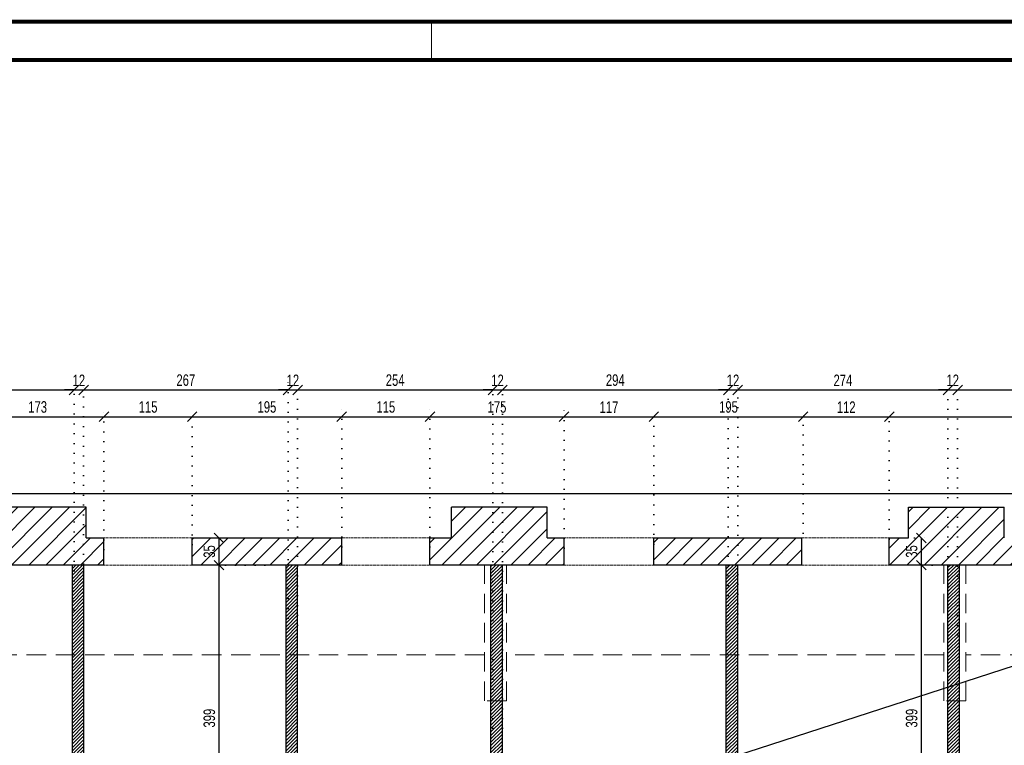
# Model space of a CAD drawing. Header units: millimetres. Extents: x 11149 to 111407, y -107619 to -23630.
# Tile 19 of 245: x 14815 to 16099, y -38576 to -37630. Entities that reach past the tile are written whole.
import ezdxf

# ---------------------------------------------------------------- set-up
doc = ezdxf.new("R2010")
doc.units = ezdxf.units.MM
doc.header["$LTSCALE"] = 2
for name, pattern in [('DOT', [6.35, 0, -6.35]), ('HIDDEN', [9.525, 6.35, -3.175]), ('HIDDENX2', [19.05, 12.7, -6.35])]:
    doc.linetypes.add(name, pattern=pattern)
doc.layers.get('0').update_dxf_attribs({"plot": 0})
doc.layers.get('Defpoints').update_dxf_attribs({"color": 1})
for name, color, linetype, lineweight in [('0_OPIS', 7, 'Continuous', 13), ('3DPLAN_A_WYSOKOŚCI ZMIANA', 144, 'HIDDENX2', 5), ('A_ściany mur', 2, 'Continuous', 30), ('e-cad_wymiary', 4, 'Continuous', 9), ('WIDOK', 7, 'Continuous', 25)]:
    doc.layers.add(name, color=color, linetype=linetype, lineweight=lineweight)
for name, color, linetype in [('3DPLAN_A_KRESKOWANIE 1', 253, 'Continuous'), ('3DPLAN_A_OPIS', 8, 'Continuous'), ('3DPLAN_K_OBRYS WIDOK', 242, 'Continuous')]:
    doc.layers.add(name, color=color, linetype=linetype)
doc.styles.add('e-cad_1', font='arial.ttf', dxfattribs={"width": 0.7})
doc.dimstyles.new('e-cad_1_100_[cm]', dxfattribs={"dimscale": 10, "dimtxt": 1.5, "dimasz": 1.25, "dimexe": 1.25, "dimexo": 0.625, "dimgap": 0.5, "dimtad": 1, "dimdec": 0, "dimrnd": 1, "dimzin": 1, "dimtxsty": 'e-cad_1', "dimblk": 'OBLIQUE', "dimcen": 2.5, "dimclrd": 256, "dimclre": 252, "dimclrt": 7, "dimadec": 0, "dimazin": 0, "dimtfac": 1, "dimtix": 1, "dimtmove": 2, "dimatfit": 3, "dimldrblk": 'NONE', "dimfxl": 60, "dimfxlon": 1, "dimarcsym": 0})
pattern_1 = [(45, (-15708.4828, 6015.711), (-2.24506403, 2.24506403), [])]

# ---------------------------------------------------------------- blocks, each defined once
blk = doc.blocks.new('_OBLIQUE')
at = {"color": 0, "linetype": 'ByBlock', "lineweight": -2}
blk.add_line((-0.5, -0.5), (0.5, 0.5), dxfattribs=at)
blk = doc.blocks.new('*D541')
at = {"layer": 'Defpoints', "color": 0}
for p in [(14925, -38147.9), (14752, -38323.6), (14925, -38327.4)]:
    blk.add_point(p, dxfattribs=at)
at = {"layer": 'e-cad_wymiary', "color": 252, "linetype": 'DOT', "lineweight": -2}
for p, q in [((14752, -38317.4), (14752, -38135.4)), ((14925, -38321.1), (14925, -38135.4))]:
    blk.add_line(p, q, dxfattribs=at)
at = {"layer": 'e-cad_wymiary', "lineweight": -2}
blk.add_line((14752, -38147.9), (14925, -38147.9), dxfattribs=at)
at = {"layer": 'e-cad_wymiary', "lineweight": -2, "xscale": 12.5, "yscale": 12.5, "zscale": 12.5, "rotation": 180}
blk.add_blockref('_OBLIQUE', (14752, -38147.9), dxfattribs=at)
at = {"layer": 'e-cad_wymiary', "lineweight": -2, "xscale": 12.5, "yscale": 12.5, "zscale": 12.5}
blk.add_blockref('_OBLIQUE', (14925, -38147.9), dxfattribs=at)
at = {"layer": 'e-cad_wymiary', "color": 7, "insert": (14838.5, -38135.2), "char_height": 15, "attachment_point": 5, "style": 'e-cad_1'}
blk.add_mtext('173', dxfattribs=at)
blk = doc.blocks.new('_None')
blk = doc.blocks.new('*D542')
at = {"layer": 'Defpoints', "color": 0}
for p in [(15040, -38147.9), (15040, -38320.8), (14925, -38327.4)]:
    blk.add_point(p, dxfattribs=at)
at = {"layer": 'e-cad_wymiary', "color": 252, "linetype": 'DOT', "lineweight": -2}
for p, q in [((14925, -38321.1), (14925, -38135.4)), ((15040, -38314.5), (15040, -38135.4))]:
    blk.add_line(p, q, dxfattribs=at)
at = {"layer": 'e-cad_wymiary', "lineweight": -2}
blk.add_line((14925, -38147.9), (15040, -38147.9), dxfattribs=at)
at = {"layer": 'e-cad_wymiary', "lineweight": -2, "xscale": 12.5, "yscale": 12.5, "zscale": 12.5, "rotation": 180}
blk.add_blockref('_OBLIQUE', (14925, -38147.9), dxfattribs=at)
at = {"layer": 'e-cad_wymiary', "lineweight": -2, "xscale": 12.5, "yscale": 12.5, "zscale": 12.5}
blk.add_blockref('_OBLIQUE', (15040, -38147.9), dxfattribs=at)
at = {"layer": 'e-cad_wymiary', "color": 7, "insert": (14982.5, -38135.2), "char_height": 15, "attachment_point": 5, "style": 'e-cad_1'}
blk.add_mtext('115', dxfattribs=at)
blk = doc.blocks.new('*D543')
at = {"layer": 'Defpoints', "color": 0}
for p in [(15235, -38147.9), (15040, -38320.8), (15235, -38323.6)]:
    blk.add_point(p, dxfattribs=at)
at = {"layer": 'e-cad_wymiary', "color": 252, "linetype": 'DOT', "lineweight": -2}
for p, q in [((15040, -38314.5), (15040, -38135.4)), ((15235, -38317.4), (15235, -38135.4))]:
    blk.add_line(p, q, dxfattribs=at)
at = {"layer": 'e-cad_wymiary', "lineweight": -2}
blk.add_line((15040, -38147.9), (15235, -38147.9), dxfattribs=at)
at = {"layer": 'e-cad_wymiary', "lineweight": -2, "xscale": 12.5, "yscale": 12.5, "zscale": 12.5, "rotation": 180}
blk.add_blockref('_OBLIQUE', (15040, -38147.9), dxfattribs=at)
at = {"layer": 'e-cad_wymiary', "lineweight": -2, "xscale": 12.5, "yscale": 12.5, "zscale": 12.5}
blk.add_blockref('_OBLIQUE', (15235, -38147.9), dxfattribs=at)
at = {"layer": 'e-cad_wymiary', "color": 7, "insert": (15137.5, -38135.2), "char_height": 15, "attachment_point": 5, "style": 'e-cad_1'}
blk.add_mtext('195', dxfattribs=at)
blk = doc.blocks.new('*D544')
at = {"layer": 'Defpoints', "color": 0}
for p in [(15350, -38147.9), (15235, -38323.6), (15350, -38323.6)]:
    blk.add_point(p, dxfattribs=at)
at = {"layer": 'e-cad_wymiary', "color": 252, "linetype": 'DOT', "lineweight": -2}
for p, q in [((15235, -38317.4), (15235, -38135.4)), ((15350, -38317.4), (15350, -38135.4))]:
    blk.add_line(p, q, dxfattribs=at)
at = {"layer": 'e-cad_wymiary', "lineweight": -2}
blk.add_line((15235, -38147.9), (15350, -38147.9), dxfattribs=at)
at = {"layer": 'e-cad_wymiary', "lineweight": -2, "xscale": 12.5, "yscale": 12.5, "zscale": 12.5, "rotation": 180}
blk.add_blockref('_OBLIQUE', (15235, -38147.9), dxfattribs=at)
at = {"layer": 'e-cad_wymiary', "lineweight": -2, "xscale": 12.5, "yscale": 12.5, "zscale": 12.5}
blk.add_blockref('_OBLIQUE', (15350, -38147.9), dxfattribs=at)
at = {"layer": 'e-cad_wymiary', "color": 7, "insert": (15292.5, -38135.2), "char_height": 15, "attachment_point": 5, "style": 'e-cad_1'}
blk.add_mtext('115', dxfattribs=at)
blk = doc.blocks.new('*D545')
at = {"layer": 'Defpoints', "color": 0}
for p in [(15525, -38147.9), (15350, -38323.6), (15525, -38325.5)]:
    blk.add_point(p, dxfattribs=at)
at = {"layer": 'e-cad_wymiary', "color": 252, "linetype": 'DOT', "lineweight": -2}
for p, q in [((15350, -38317.4), (15350, -38135.4)), ((15525, -38319.2), (15525, -38135.4))]:
    blk.add_line(p, q, dxfattribs=at)
at = {"layer": 'e-cad_wymiary', "lineweight": -2}
blk.add_line((15350, -38147.9), (15525, -38147.9), dxfattribs=at)
at = {"layer": 'e-cad_wymiary', "lineweight": -2, "xscale": 12.5, "yscale": 12.5, "zscale": 12.5, "rotation": 180}
blk.add_blockref('_OBLIQUE', (15350, -38147.9), dxfattribs=at)
at = {"layer": 'e-cad_wymiary', "lineweight": -2, "xscale": 12.5, "yscale": 12.5, "zscale": 12.5}
blk.add_blockref('_OBLIQUE', (15525, -38147.9), dxfattribs=at)
at = {"layer": 'e-cad_wymiary', "color": 7, "insert": (15437.5, -38135.2), "char_height": 15, "attachment_point": 5, "style": 'e-cad_1'}
blk.add_mtext('175', dxfattribs=at)
blk = doc.blocks.new('*D546')
at = {"layer": 'Defpoints', "color": 0}
for p in [(15642, -38147.9), (15642, -38320.1), (15525, -38325.5)]:
    blk.add_point(p, dxfattribs=at)
at = {"layer": 'e-cad_wymiary', "color": 252, "linetype": 'DOT', "lineweight": -2}
for p, q in [((15525, -38319.2), (15525, -38135.4)), ((15642, -38313.9), (15642, -38135.4))]:
    blk.add_line(p, q, dxfattribs=at)
at = {"layer": 'e-cad_wymiary', "lineweight": -2}
blk.add_line((15525, -38147.9), (15642, -38147.9), dxfattribs=at)
at = {"layer": 'e-cad_wymiary', "lineweight": -2, "xscale": 12.5, "yscale": 12.5, "zscale": 12.5, "rotation": 180}
blk.add_blockref('_OBLIQUE', (15525, -38147.9), dxfattribs=at)
at = {"layer": 'e-cad_wymiary', "lineweight": -2, "xscale": 12.5, "yscale": 12.5, "zscale": 12.5}
blk.add_blockref('_OBLIQUE', (15642, -38147.9), dxfattribs=at)
at = {"layer": 'e-cad_wymiary', "color": 7, "insert": (15583.5, -38135.4), "char_height": 15, "attachment_point": 5, "style": 'e-cad_1'}
blk.add_mtext('117', dxfattribs=at)
blk = doc.blocks.new('*D547')
at = {"layer": 'Defpoints', "color": 0}
for p in [(15836.7, -38147.9), (15836.7, -38305.9), (15642, -38320.1)]:
    blk.add_point(p, dxfattribs=at)
at = {"layer": 'e-cad_wymiary', "color": 252, "linetype": 'DOT', "lineweight": -2}
for p, q in [((15642, -38313.9), (15642, -38135.4)), ((15836.7, -38299.6), (15836.7, -38135.4))]:
    blk.add_line(p, q, dxfattribs=at)
at = {"layer": 'e-cad_wymiary', "lineweight": -2}
blk.add_line((15642, -38147.9), (15836.7, -38147.9), dxfattribs=at)
at = {"layer": 'e-cad_wymiary', "lineweight": -2, "xscale": 12.5, "yscale": 12.5, "zscale": 12.5, "rotation": 180}
blk.add_blockref('_OBLIQUE', (15642, -38147.9), dxfattribs=at)
at = {"layer": 'e-cad_wymiary', "lineweight": -2, "xscale": 12.5, "yscale": 12.5, "zscale": 12.5}
blk.add_blockref('_OBLIQUE', (15836.7, -38147.9), dxfattribs=at)
at = {"layer": 'e-cad_wymiary', "color": 7, "insert": (15739.3, -38135.2), "char_height": 15, "attachment_point": 5, "style": 'e-cad_1'}
blk.add_mtext('195', dxfattribs=at)
blk = doc.blocks.new('*D548')
at = {"layer": 'Defpoints', "color": 0}
for p in [(15949, -38147.9), (15836.7, -38305.9), (15949, -38313.8)]:
    blk.add_point(p, dxfattribs=at)
at = {"layer": 'e-cad_wymiary', "color": 252, "linetype": 'DOT', "lineweight": -2}
for p, q in [((15836.7, -38299.6), (15836.7, -38135.4)), ((15949, -38307.5), (15949, -38135.4))]:
    blk.add_line(p, q, dxfattribs=at)
at = {"layer": 'e-cad_wymiary', "lineweight": -2}
blk.add_line((15836.7, -38147.9), (15949, -38147.9), dxfattribs=at)
at = {"layer": 'e-cad_wymiary', "lineweight": -2, "xscale": 12.5, "yscale": 12.5, "zscale": 12.5, "rotation": 180}
blk.add_blockref('_OBLIQUE', (15836.7, -38147.9), dxfattribs=at)
at = {"layer": 'e-cad_wymiary', "lineweight": -2, "xscale": 12.5, "yscale": 12.5, "zscale": 12.5}
blk.add_blockref('_OBLIQUE', (15949, -38147.9), dxfattribs=at)
at = {"layer": 'e-cad_wymiary', "color": 7, "insert": (15892.8, -38135.4), "char_height": 15, "attachment_point": 5, "style": 'e-cad_1'}
blk.add_mtext('112', dxfattribs=at)
blk = doc.blocks.new('*D549')
at = {"layer": 'Defpoints', "color": 0}
for p in [(16628.2, -38147.9), (15949, -38313.8), (16628.2, -38341.4)]:
    blk.add_point(p, dxfattribs=at)
at = {"layer": 'e-cad_wymiary', "color": 252, "linetype": 'DOT', "lineweight": -2}
for p, q in [((15949, -38307.5), (15949, -38135.4)), ((16628.2, -38335.1), (16628.2, -38135.4))]:
    blk.add_line(p, q, dxfattribs=at)
at = {"layer": 'e-cad_wymiary', "lineweight": -2}
blk.add_line((15949, -38147.9), (16628.2, -38147.9), dxfattribs=at)
at = {"layer": 'e-cad_wymiary', "lineweight": -2, "xscale": 12.5, "yscale": 12.5, "zscale": 12.5, "rotation": 180}
blk.add_blockref('_OBLIQUE', (15949, -38147.9), dxfattribs=at)
at = {"layer": 'e-cad_wymiary', "lineweight": -2, "xscale": 12.5, "yscale": 12.5, "zscale": 12.5}
blk.add_blockref('_OBLIQUE', (16628.2, -38147.9), dxfattribs=at)
at = {"layer": 'e-cad_wymiary', "color": 7, "insert": (16288.6, -38135.2), "char_height": 15, "attachment_point": 5, "style": 'e-cad_1'}
blk.add_mtext('679', dxfattribs=at)
blk = doc.blocks.new('*D568')
at = {"layer": 'Defpoints', "color": 0}
for p in [(14886, -38112.9), (14886, -38406.4), (14596.5, -38417)]:
    blk.add_point(p, dxfattribs=at)
at = {"layer": 'e-cad_wymiary', "color": 252, "linetype": 'DOT', "lineweight": -2}
for p, q in [((14596.5, -38410.7), (14596.5, -38100.4)), ((14886, -38400.2), (14886, -38100.4))]:
    blk.add_line(p, q, dxfattribs=at)
at = {"layer": 'e-cad_wymiary', "lineweight": -2}
blk.add_line((14596.5, -38112.9), (14886, -38112.9), dxfattribs=at)
at = {"layer": 'e-cad_wymiary', "lineweight": -2, "xscale": 12.5, "yscale": 12.5, "zscale": 12.5, "rotation": 180}
blk.add_blockref('_OBLIQUE', (14596.5, -38112.9), dxfattribs=at)
at = {"layer": 'e-cad_wymiary', "lineweight": -2, "xscale": 12.5, "yscale": 12.5, "zscale": 12.5}
blk.add_blockref('_OBLIQUE', (14886, -38112.9), dxfattribs=at)
at = {"layer": 'e-cad_wymiary', "color": 7, "insert": (14741.2, -38100.2), "char_height": 15, "attachment_point": 5, "style": 'e-cad_1'}
blk.add_mtext('289', dxfattribs=at)
blk = doc.blocks.new('*D569')
at = {"layer": 'Defpoints', "color": 0}
for p in [(14898.5, -38112.9), (14886, -38406.4), (14898.5, -38409.9)]:
    blk.add_point(p, dxfattribs=at)
at = {"layer": 'e-cad_wymiary', "color": 252, "linetype": 'DOT', "lineweight": -2}
for p, q in [((14886, -38400.2), (14886, -38100.4)), ((14898.5, -38403.7), (14898.5, -38100.4))]:
    blk.add_line(p, q, dxfattribs=at)
at = {"layer": 'e-cad_wymiary', "lineweight": -2}
for p, q in [((14886, -38112.9), (14873.5, -38112.9)), ((14886, -38112.9), (14898.5, -38112.9)), ((14898.5, -38112.9), (14911, -38112.9))]:
    blk.add_line(p, q, dxfattribs=at)
at = {"layer": 'e-cad_wymiary', "lineweight": -2, "xscale": 12.5, "yscale": 12.5, "zscale": 12.5}
blk.add_blockref('_OBLIQUE', (14886, -38112.9), dxfattribs=at)
at = {"layer": 'e-cad_wymiary', "lineweight": -2, "xscale": 12.5, "yscale": 12.5, "zscale": 12.5, "rotation": 180}
blk.add_blockref('_OBLIQUE', (14898.5, -38112.9), dxfattribs=at)
at = {"layer": 'e-cad_wymiary', "color": 7, "insert": (14892.2, -38100.4), "char_height": 15, "attachment_point": 5, "style": 'e-cad_1'}
blk.add_mtext('12', dxfattribs=at)
blk = doc.blocks.new('*D570')
at = {"layer": 'Defpoints', "color": 0}
for p in [(15165, -38112.9), (14898.5, -38409.9), (15165, -38429.8)]:
    blk.add_point(p, dxfattribs=at)
at = {"layer": 'e-cad_wymiary', "color": 252, "linetype": 'DOT', "lineweight": -2}
for p, q in [((14898.5, -38403.7), (14898.5, -38100.4)), ((15165, -38423.5), (15165, -38100.4))]:
    blk.add_line(p, q, dxfattribs=at)
at = {"layer": 'e-cad_wymiary', "lineweight": -2}
blk.add_line((14898.5, -38112.9), (15165, -38112.9), dxfattribs=at)
at = {"layer": 'e-cad_wymiary', "lineweight": -2, "xscale": 12.5, "yscale": 12.5, "zscale": 12.5, "rotation": 180}
blk.add_blockref('_OBLIQUE', (14898.5, -38112.9), dxfattribs=at)
at = {"layer": 'e-cad_wymiary', "lineweight": -2, "xscale": 12.5, "yscale": 12.5, "zscale": 12.5}
blk.add_blockref('_OBLIQUE', (15165, -38112.9), dxfattribs=at)
at = {"layer": 'e-cad_wymiary', "color": 7, "insert": (15031.7, -38100.2), "char_height": 15, "attachment_point": 5, "style": 'e-cad_1'}
blk.add_mtext('267', dxfattribs=at)
blk = doc.blocks.new('*D571')
at = {"layer": 'Defpoints', "color": 0}
for p in [(15177.5, -38112.9), (15177.5, -38425.7), (15165, -38429.8)]:
    blk.add_point(p, dxfattribs=at)
at = {"layer": 'e-cad_wymiary', "color": 252, "linetype": 'DOT', "lineweight": -2}
for p, q in [((15165, -38423.5), (15165, -38100.4)), ((15177.5, -38419.5), (15177.5, -38100.4))]:
    blk.add_line(p, q, dxfattribs=at)
at = {"layer": 'e-cad_wymiary', "lineweight": -2}
for p, q in [((15165, -38112.9), (15152.5, -38112.9)), ((15165, -38112.9), (15177.5, -38112.9)), ((15177.5, -38112.9), (15190, -38112.9))]:
    blk.add_line(p, q, dxfattribs=at)
at = {"layer": 'e-cad_wymiary', "lineweight": -2, "xscale": 12.5, "yscale": 12.5, "zscale": 12.5}
blk.add_blockref('_OBLIQUE', (15165, -38112.9), dxfattribs=at)
at = {"layer": 'e-cad_wymiary', "lineweight": -2, "xscale": 12.5, "yscale": 12.5, "zscale": 12.5, "rotation": 180}
blk.add_blockref('_OBLIQUE', (15177.5, -38112.9), dxfattribs=at)
at = {"layer": 'e-cad_wymiary', "color": 7, "insert": (15171.3, -38100.4), "char_height": 15, "attachment_point": 5, "style": 'e-cad_1'}
blk.add_mtext('12', dxfattribs=at)
blk = doc.blocks.new('*D572')
at = {"layer": 'Defpoints', "color": 0}
for p in [(15432, -38112.9), (15177.5, -38425.7), (15432, -38560.4)]:
    blk.add_point(p, dxfattribs=at)
at = {"layer": 'e-cad_wymiary', "color": 252, "linetype": 'DOT', "lineweight": -2}
for p, q in [((15177.5, -38419.5), (15177.5, -38100.4)), ((15432, -38554.2), (15432, -38100.4))]:
    blk.add_line(p, q, dxfattribs=at)
at = {"layer": 'e-cad_wymiary', "lineweight": -2}
blk.add_line((15177.5, -38112.9), (15432, -38112.9), dxfattribs=at)
at = {"layer": 'e-cad_wymiary', "lineweight": -2, "xscale": 12.5, "yscale": 12.5, "zscale": 12.5, "rotation": 180}
blk.add_blockref('_OBLIQUE', (15177.5, -38112.9), dxfattribs=at)
at = {"layer": 'e-cad_wymiary', "lineweight": -2, "xscale": 12.5, "yscale": 12.5, "zscale": 12.5}
blk.add_blockref('_OBLIQUE', (15432, -38112.9), dxfattribs=at)
at = {"layer": 'e-cad_wymiary', "color": 7, "insert": (15304.7, -38100.2), "char_height": 15, "attachment_point": 5, "style": 'e-cad_1'}
blk.add_mtext('254', dxfattribs=at)
blk = doc.blocks.new('*D573')
at = {"layer": 'Defpoints', "color": 0}
for p in [(15444.5, -38112.9), (15432, -38560.4), (15444.5, -38560.4)]:
    blk.add_point(p, dxfattribs=at)
at = {"layer": 'e-cad_wymiary', "color": 252, "linetype": 'DOT', "lineweight": -2}
for p, q in [((15432, -38554.2), (15432, -38100.4)), ((15444.5, -38554.2), (15444.5, -38100.4))]:
    blk.add_line(p, q, dxfattribs=at)
at = {"layer": 'e-cad_wymiary', "lineweight": -2}
for p, q in [((15432, -38112.9), (15419.5, -38112.9)), ((15432, -38112.9), (15444.5, -38112.9)), ((15444.5, -38112.9), (15457, -38112.9))]:
    blk.add_line(p, q, dxfattribs=at)
at = {"layer": 'e-cad_wymiary', "lineweight": -2, "xscale": 12.5, "yscale": 12.5, "zscale": 12.5}
blk.add_blockref('_OBLIQUE', (15432, -38112.9), dxfattribs=at)
at = {"layer": 'e-cad_wymiary', "lineweight": -2, "xscale": 12.5, "yscale": 12.5, "zscale": 12.5, "rotation": 180}
blk.add_blockref('_OBLIQUE', (15444.5, -38112.9), dxfattribs=at)
at = {"layer": 'e-cad_wymiary', "color": 7, "insert": (15438.2, -38100.4), "char_height": 15, "attachment_point": 5, "style": 'e-cad_1'}
blk.add_mtext('12', dxfattribs=at)
blk = doc.blocks.new('*D574')
at = {"layer": 'Defpoints', "color": 0}
for p in [(15738.9, -38112.9), (15738.9, -38425.5), (15444.5, -38560.4)]:
    blk.add_point(p, dxfattribs=at)
at = {"layer": 'e-cad_wymiary', "color": 252, "linetype": 'DOT', "lineweight": -2}
for p, q in [((15444.5, -38554.2), (15444.5, -38100.4)), ((15738.9, -38419.3), (15738.9, -38100.4))]:
    blk.add_line(p, q, dxfattribs=at)
at = {"layer": 'e-cad_wymiary', "lineweight": -2}
blk.add_line((15444.5, -38112.9), (15738.9, -38112.9), dxfattribs=at)
at = {"layer": 'e-cad_wymiary', "lineweight": -2, "xscale": 12.5, "yscale": 12.5, "zscale": 12.5, "rotation": 180}
blk.add_blockref('_OBLIQUE', (15444.5, -38112.9), dxfattribs=at)
at = {"layer": 'e-cad_wymiary', "lineweight": -2, "xscale": 12.5, "yscale": 12.5, "zscale": 12.5}
blk.add_blockref('_OBLIQUE', (15738.9, -38112.9), dxfattribs=at)
at = {"layer": 'e-cad_wymiary', "color": 7, "insert": (15591.7, -38100.2), "char_height": 15, "attachment_point": 5, "style": 'e-cad_1'}
blk.add_mtext('294', dxfattribs=at)
blk = doc.blocks.new('*D575')
at = {"layer": 'Defpoints', "color": 0}
for p in [(15751.4, -38112.9), (15738.9, -38425.5), (15751.4, -38423.9)]:
    blk.add_point(p, dxfattribs=at)
at = {"layer": 'e-cad_wymiary', "color": 252, "linetype": 'DOT', "lineweight": -2}
for p, q in [((15738.9, -38419.3), (15738.9, -38100.4)), ((15751.4, -38417.6), (15751.4, -38100.4))]:
    blk.add_line(p, q, dxfattribs=at)
at = {"layer": 'e-cad_wymiary', "lineweight": -2}
for p, q in [((15738.9, -38112.9), (15726.4, -38112.9)), ((15738.9, -38112.9), (15751.4, -38112.9)), ((15751.4, -38112.9), (15763.9, -38112.9))]:
    blk.add_line(p, q, dxfattribs=at)
at = {"layer": 'e-cad_wymiary', "lineweight": -2, "xscale": 12.5, "yscale": 12.5, "zscale": 12.5}
blk.add_blockref('_OBLIQUE', (15738.9, -38112.9), dxfattribs=at)
at = {"layer": 'e-cad_wymiary', "lineweight": -2, "xscale": 12.5, "yscale": 12.5, "zscale": 12.5, "rotation": 180}
blk.add_blockref('_OBLIQUE', (15751.4, -38112.9), dxfattribs=at)
at = {"layer": 'e-cad_wymiary', "color": 7, "insert": (15745.2, -38100.4), "char_height": 15, "attachment_point": 5, "style": 'e-cad_1'}
blk.add_mtext('12', dxfattribs=at)
blk = doc.blocks.new('*D576')
at = {"layer": 'Defpoints', "color": 0}
for p in [(16025.5, -38112.9), (15751.4, -38423.9), (16025.5, -38438.6)]:
    blk.add_point(p, dxfattribs=at)
at = {"layer": 'e-cad_wymiary', "color": 252, "linetype": 'DOT', "lineweight": -2}
for p, q in [((15751.4, -38417.6), (15751.4, -38100.4)), ((16025.5, -38432.4), (16025.5, -38100.4))]:
    blk.add_line(p, q, dxfattribs=at)
at = {"layer": 'e-cad_wymiary', "lineweight": -2}
blk.add_line((15751.4, -38112.9), (16025.5, -38112.9), dxfattribs=at)
at = {"layer": 'e-cad_wymiary', "lineweight": -2, "xscale": 12.5, "yscale": 12.5, "zscale": 12.5, "rotation": 180}
blk.add_blockref('_OBLIQUE', (15751.4, -38112.9), dxfattribs=at)
at = {"layer": 'e-cad_wymiary', "lineweight": -2, "xscale": 12.5, "yscale": 12.5, "zscale": 12.5}
blk.add_blockref('_OBLIQUE', (16025.5, -38112.9), dxfattribs=at)
at = {"layer": 'e-cad_wymiary', "color": 7, "insert": (15888.5, -38100.4), "char_height": 15, "attachment_point": 5, "style": 'e-cad_1'}
blk.add_mtext('274', dxfattribs=at)
blk = doc.blocks.new('*D577')
at = {"layer": 'Defpoints', "color": 0}
for p in [(16038, -38112.9), (16025.5, -38438.6), (16038, -38438.6)]:
    blk.add_point(p, dxfattribs=at)
at = {"layer": 'e-cad_wymiary', "color": 252, "linetype": 'DOT', "lineweight": -2}
for p, q in [((16025.5, -38432.4), (16025.5, -38100.4)), ((16038, -38432.4), (16038, -38100.4))]:
    blk.add_line(p, q, dxfattribs=at)
at = {"layer": 'e-cad_wymiary', "lineweight": -2}
for p, q in [((16025.5, -38112.9), (16013, -38112.9)), ((16025.5, -38112.9), (16038, -38112.9)), ((16038, -38112.9), (16050.5, -38112.9))]:
    blk.add_line(p, q, dxfattribs=at)
at = {"layer": 'e-cad_wymiary', "lineweight": -2, "xscale": 12.5, "yscale": 12.5, "zscale": 12.5}
blk.add_blockref('_OBLIQUE', (16025.5, -38112.9), dxfattribs=at)
at = {"layer": 'e-cad_wymiary', "lineweight": -2, "xscale": 12.5, "yscale": 12.5, "zscale": 12.5, "rotation": 180}
blk.add_blockref('_OBLIQUE', (16038, -38112.9), dxfattribs=at)
at = {"layer": 'e-cad_wymiary', "color": 7, "insert": (16031.7, -38100.4), "char_height": 15, "attachment_point": 5, "style": 'e-cad_1'}
blk.add_mtext('12', dxfattribs=at)
blk = doc.blocks.new('*D578')
at = {"layer": 'Defpoints', "color": 0}
for p in [(16551, -38112.9), (16038, -38438.6), (16551, -38536.6)]:
    blk.add_point(p, dxfattribs=at)
at = {"layer": 'e-cad_wymiary', "color": 252, "linetype": 'DOT', "lineweight": -2}
for p, q in [((16038, -38432.4), (16038, -38100.4)), ((16551, -38530.4), (16551, -38100.4))]:
    blk.add_line(p, q, dxfattribs=at)
at = {"layer": 'e-cad_wymiary', "lineweight": -2}
blk.add_line((16038, -38112.9), (16551, -38112.9), dxfattribs=at)
at = {"layer": 'e-cad_wymiary', "lineweight": -2, "xscale": 12.5, "yscale": 12.5, "zscale": 12.5, "rotation": 180}
blk.add_blockref('_OBLIQUE', (16038, -38112.9), dxfattribs=at)
at = {"layer": 'e-cad_wymiary', "lineweight": -2, "xscale": 12.5, "yscale": 12.5, "zscale": 12.5}
blk.add_blockref('_OBLIQUE', (16551, -38112.9), dxfattribs=at)
at = {"layer": 'e-cad_wymiary', "color": 7, "insert": (16294.5, -38100.2), "char_height": 15, "attachment_point": 5, "style": 'e-cad_1'}
blk.add_mtext('513', dxfattribs=at)
blk = doc.blocks.new('*D669')
at = {"layer": 'Defpoints', "color": 0, "ltscale": 0.5}
for p in [(15990.8, -38341.4), (16011.2, -38341.4), (16010.9, -38740.6)]:
    blk.add_point(p, dxfattribs=at)
at = {"layer": 'e-cad_wymiary', "color": 252, "linetype": 'DOT', "lineweight": -2}
for p, q in [((16005, -38341.4), (15978.3, -38341.4)), ((16004.6, -38740.6), (15978.3, -38740.6))]:
    blk.add_line(p, q, dxfattribs=at)
at = {"layer": 'e-cad_wymiary', "lineweight": -2}
blk.add_line((15990.8, -38740.6), (15990.8, -38341.4), dxfattribs=at)
at = {"layer": 'e-cad_wymiary', "lineweight": -2, "ltscale": 0.5, "xscale": 12.5, "yscale": 12.5, "zscale": 12.5}
for p, rotation in [((15990.8, -38341.4), 90), ((15990.8, -38740.6), 270)]:
    blk.add_blockref('_OBLIQUE', p, dxfattribs=dict(at, rotation=rotation))
at = {"layer": 'e-cad_wymiary', "color": 7, "ltscale": 0.5, "insert": (15978.2, -38541), "char_height": 15, "attachment_point": 5, "rotation": 90, "style": 'e-cad_1'}
blk.add_mtext('399', dxfattribs=at)
blk = doc.blocks.new('*D670')
at = {"layer": 'Defpoints', "color": 0}
for p in [(15962.8, -38305.9), (15990.8, -38305.9), (16011.2, -38341.4)]:
    blk.add_point(p, dxfattribs=at)
at = {"layer": 'e-cad_wymiary', "color": 252, "linetype": 'DOT', "lineweight": -2}
for p, q in [((15969.1, -38305.9), (16003.3, -38305.9)), ((16005, -38341.4), (15978.3, -38341.4))]:
    blk.add_line(p, q, dxfattribs=at)
at = {"layer": 'e-cad_wymiary', "lineweight": -2}
blk.add_line((15990.8, -38341.4), (15990.8, -38305.9), dxfattribs=at)
at = {"layer": 'e-cad_wymiary', "lineweight": -2, "xscale": 12.5, "yscale": 12.5, "zscale": 12.5}
for p, rotation in [((15990.8, -38305.9), 90), ((15990.8, -38341.4), 270)]:
    blk.add_blockref('_OBLIQUE', p, dxfattribs=dict(at, rotation=rotation))
at = {"layer": 'e-cad_wymiary', "color": 7, "insert": (15978.2, -38323.6), "char_height": 15, "attachment_point": 5, "rotation": 90, "style": 'e-cad_1'}
blk.add_mtext('35', dxfattribs=at)
blk = doc.blocks.new('*D799')
at = {"layer": 'Defpoints', "color": 0, "ltscale": 0.5}
for p in [(15075.1, -38341.4), (15141.1, -38341.4), (15127.9, -38740.6)]:
    blk.add_point(p, dxfattribs=at)
at = {"layer": 'e-cad_wymiary', "color": 252, "linetype": 'DOT', "lineweight": -2}
for p, q in [((15134.8, -38341.4), (15062.6, -38341.4)), ((15121.6, -38740.6), (15062.6, -38740.6))]:
    blk.add_line(p, q, dxfattribs=at)
at = {"layer": 'e-cad_wymiary', "lineweight": -2}
blk.add_line((15075.1, -38740.6), (15075.1, -38341.4), dxfattribs=at)
at = {"layer": 'e-cad_wymiary', "lineweight": -2, "ltscale": 0.5, "xscale": 12.5, "yscale": 12.5, "zscale": 12.5}
for p, rotation in [((15075.1, -38341.4), 90), ((15075.1, -38740.6), 270)]:
    blk.add_blockref('_OBLIQUE', p, dxfattribs=dict(at, rotation=rotation))
at = {"layer": 'e-cad_wymiary', "color": 7, "ltscale": 0.5, "insert": (15062.4, -38541), "char_height": 15, "attachment_point": 5, "rotation": 90, "style": 'e-cad_1'}
blk.add_mtext('399', dxfattribs=at)
blk = doc.blocks.new('*D800')
at = {"layer": 'Defpoints', "color": 0}
for p in [(15075.1, -38305.9), (15141.1, -38305.9), (15141.1, -38341.4)]:
    blk.add_point(p, dxfattribs=at)
at = {"layer": 'e-cad_wymiary', "color": 252, "linetype": 'DOT', "lineweight": -2}
for p, q in [((15134.8, -38305.9), (15062.6, -38305.9)), ((15134.8, -38341.4), (15062.6, -38341.4))]:
    blk.add_line(p, q, dxfattribs=at)
at = {"layer": 'e-cad_wymiary', "lineweight": -2}
blk.add_line((15075.1, -38341.4), (15075.1, -38305.9), dxfattribs=at)
at = {"layer": 'e-cad_wymiary', "lineweight": -2, "xscale": 12.5, "yscale": 12.5, "zscale": 12.5}
for p, rotation in [((15075.1, -38305.9), 90), ((15075.1, -38341.4), 270)]:
    blk.add_blockref('_OBLIQUE', p, dxfattribs=dict(at, rotation=rotation))
at = {"layer": 'e-cad_wymiary', "color": 7, "insert": (15062.4, -38323.6), "char_height": 15, "attachment_point": 5, "rotation": 90, "style": 'e-cad_1'}
blk.add_mtext('35', dxfattribs=at)

msp = doc.modelspace()

# ---------------------------------------------------------------- hatches: boundary and pattern name
at = {"layer": '3DPLAN_A_KRESKOWANIE 1'}
h = msp.add_hatch(dxfattribs=at)
h.set_pattern_fill('ANSI31', color=256, scale=5, style=0)
h.set_pattern_definition([(45, (14206.918, -38714.36), (-11.22532, 11.22532), [])])
h.paths.add_polyline_path([(14219.97, -38701.39), (14194.97, -38701.39), (14194.97, -38726.39), (14219.97, -38726.39)])
h.paths.add_polyline_path([(12418.47, -38265.89), (12293.47, -38265.89), (12293.47, -38305.89), (11781.49, -38305.89), (11781.49, -38349.39), (11809.49, -38349.39), (11809.49, -38458.39), (11829.97, -38458.39), (11829.97, -38349.39), (12348.97, -38349.39), (12348.97, -38549.39), (12396.97, -38549.39), (12396.97, -38613.39), (12410.97, -38613.39), (12410.97, -38352.39), (12439.97, -38352.39), (12439.97, -38305.89), (12418.47, -38305.89)])
h.paths.add_polyline_path([(12747.96, -38305.89), (12559.97, -38305.89), (12559.97, -38352.39), (12559.97, -38395.39), (12572.96, -38395.39), (12572.96, -38355.39), (12747.96, -38355.39)])
h.paths.add_polyline_path([(12410.97, -38716.39), (12396.97, -38716.39), (12396.97, -38911.39), (12326.97, -38911.39), (12326.97, -38928.39), (11829.97, -38928.39), (11829.97, -38858.39), (11809.49, -38858.39), (11809.49, -38928.39), (11781.49, -38928.39), (11781.49, -38994.39), (11798.97, -38994.39), (11798.97, -38950.39), (12368.97, -38950.39), (12368.97, -39017.39), (12375.97, -39017.39), (12375.97, -39010.39), (12410.97, -39010.39)])
h.paths.add_polyline_path([(11829.97, -38633.39), (11809.49, -38633.39), (11809.49, -38683.39), (11829.97, -38683.39)])
h.paths.add_polyline_path([(13772.97, -38305.89), (13726.97, -38305.89), (13726.97, -38265.89), (13601.97, -38265.89), (13601.97, -38305.89), (13559.97, -38305.89), (13559.97, -38347.39), (13627.97, -38347.39), (13627.97, -38636.39), (13204.97, -38636.39), (13204.97, -38653.39), (13245.97, -38653.39), (13245.97, -38705.39), (13618.97, -38705.39), (13618.97, -38755.65), (13648.97, -38755.65), (13648.97, -38485.39), (13689.97, -38485.39), (13689.97, -38341.39), (13772.97, -38341.39)])
h.paths.add_polyline_path([(14060.97, -38305.89), (13887.97, -38305.89), (13887.97, -38341.39), (14060.97, -38341.39)])
h.paths.add_polyline_path([(13091.97, -39365.39), (13037.97, -39365.39), (13037.97, -39354.39), (12981.97, -39354.39), (12916.97, -39354.39), (12916.97, -39519.39), (12981.97, -39519.39), (12981.97, -39808.39), (12901.97, -39808.39), (12901.97, -39874.89), (12945.97, -39874.89), (12945.97, -39914.89), (13070.97, -39914.89), (13070.97, -39874.89), (13114.97, -39874.89), (13114.97, -39805.39), (13037.97, -39805.39), (13037.97, -39520.39), (13091.97, -39520.39)])
h.paths.add_polyline_path([(13426.97, -39805.39), (13229.97, -39805.39), (13229.97, -39874.89), (13426.97, -39874.89)])
h.paths.add_polyline_path([(12956.97, -39264.39), (12956.97, -39197.39), (12950.97, -39197.39), (12950.97, -39173.39), (13026.62, -39173.39), (13026.62, -39264.39)])
h.paths.add_polyline_path([(12726.97, -39808.39), (12590.97, -39808.39), (12590.97, -39874.89), (12726.97, -39874.89)])
h.paths.add_polyline_path([(12415.97, -39808.39), (11864.97, -39808.39), (11864.97, -39692.39), (11809.49, -39692.39), (11809.49, -39808.39), (11781.49, -39808.39), (11781.49, -39874.89), (12231.97, -39874.89), (12231.97, -39914.89), (12356.97, -39914.89), (12356.97, -39874.89), (12415.97, -39874.89)])
h.paths.add_polyline_path([(11864.97, -39470.39), (11809.49, -39470.39), (11809.49, -39517.39), (11864.97, -39517.39)])
h.paths.add_polyline_path([(14626.97, -39805.39), (14431.97, -39805.39), (14431.97, -39874.89), (14626.97, -39874.89)])
h.paths.add_polyline_path([(14316.97, -39805.39), (14140.97, -39805.39), (14140.97, -39874.89), (14161.97, -39874.89), (14161.97, -39914.89), (14286.97, -39914.89), (14286.97, -39874.89), (14316.97, -39874.89)])
h.paths.add_polyline_path([(14025.97, -39805.39), (13831.97, -39805.39), (13831.97, -39874.89), (14025.97, -39874.89)])
h.paths.add_polyline_path([(13716.97, -39805.39), (13541.97, -39805.39), (13541.97, -39874.89), (13570.97, -39874.89), (13570.97, -39914.89), (13695.97, -39914.89), (13695.97, -39874.89), (13716.97, -39874.89)])
h.paths.add_polyline_path([(13602.97, -38997.89), (13602.97, -38912.39), (13618.97, -38912.39), (13618.97, -38902.89), (13618.97, -38875.39), (13648.97, -38875.39), (13648.97, -38902.89), (13654.97, -38902.89), (13654.97, -38959.89), (13769.97, -38959.89), (13769.97, -38987.39), (13908.97, -38987.39), (13908.97, -38997.89), (13769.97, -38997.89), (13608.97, -38997.89)])
h.paths.add_polyline_path([(13602.97, -39133.89), (13766.97, -39133.89), (13766.97, -39220.39), (13675.97, -39220.39), (13675.97, -39513.39), (13641.97, -39513.39), (13641.97, -39243.39), (13614.97, -39243.39), (13614.97, -39205.39), (13602.97, -39205.39)])
h.paths.add_polyline_path([(14806.97, -39086.39), (14806.97, -39266.39), (14740.97, -39266.39), (14740.97, -39343.39), (14762.97, -39343.39), (14762.97, -39575.39), (14775.97, -39575.39), (14775.97, -39329.39), (14934.97, -39329.39), (14934.97, -39260.39), (14870.97, -39260.39), (14870.97, -39136.39), (14816.97, -39136.39), (14816.97, -39003.39), (14870.97, -39003.39), (14870.97, -38895.39), (14807.97, -38895.39), (14807.97, -39063.39)])
h.paths.add_polyline_path([(14254.97, -39243.39), (14204.97, -39243.39), (14204.97, -39220.39), (13896.97, -39220.39), (13896.97, -39195.89), (14129.97, -39195.89), (14129.97, -39132.89), (14242.97, -39132.89), (14242.97, -38997.89), (14137.97, -38997.89), (14137.97, -38972.39), (14205.97, -38972.39), (14205.97, -38906.39), (14253.97, -38906.39), (14253.97, -39063.39), (14254.97, -39086.39)])
h.paths.add_polyline_path([(14636.97, -38305.89), (14463.97, -38305.89), (14463.97, -38341.39), (14636.97, -38341.39)])
h.paths.add_polyline_path([(14924.97, -38305.89), (14901.97, -38305.89), (14901.97, -38265.89), (14776.97, -38265.89), (14776.97, -38305.89), (14751.97, -38305.89), (14751.97, -38341.39), (14924.97, -38341.39)])
h.paths.add_polyline_path([(15234.97, -38305.89), (15039.97, -38305.89), (15039.97, -38341.39), (15234.97, -38341.39)])
h.paths.add_polyline_path([(15524.97, -38305.89), (15502.97, -38305.89), (15502.97, -38265.89), (15377.97, -38265.89), (15377.97, -38305.89), (15349.97, -38305.89), (15349.97, -38341.39), (15524.97, -38341.39)])
h.paths.add_polyline_path([(15834.97, -38305.89), (15641.97, -38305.89), (15641.97, -38341.39), (15834.97, -38341.39)])
h.paths.add_polyline_path([(16625.97, -38305.89), (16098.97, -38305.89), (16098.97, -38265.89), (15973.97, -38265.89), (15973.97, -38305.89), (15948.97, -38305.89), (15948.97, -38341.39), (16550.97, -38341.39), (16550.97, -38448.39), (16594.97, -38448.39), (16594.97, -38341.39), (16625.97, -38341.39)])
h.paths.add_polyline_path([(16594.97, -38625.39), (16550.97, -38625.39), (16550.97, -38680.39), (16594.97, -38680.39)])
h.paths.add_polyline_path([(16594.97, -38857.39), (16550.97, -38857.39), (16550.97, -38985.39), (16594.97, -38985.39)])
h.paths.add_polyline_path([(16594.97, -39161.39), (16550.97, -39161.39), (16550.97, -39291.39), (16594.97, -39291.39)])
h.paths.add_polyline_path([(16594.97, -39467.39), (16550.97, -39467.39), (16550.97, -39522.39), (16594.97, -39522.39)])
h.paths.add_polyline_path([(16625.97, -39801.39), (16594.97, -39801.39), (16594.97, -39699.39), (16550.97, -39699.39), (16550.97, -39801.39), (15944.97, -39801.39), (15944.97, -39874.89), (15973.97, -39874.89), (15973.97, -39914.89), (16098.97, -39914.89), (16098.97, -39874.89), (16625.97, -39874.89)])
h.paths.add_polyline_path([(15830.97, -39801.39), (15637.97, -39801.39), (15637.97, -39874.89), (15830.97, -39874.89)])
h.paths.add_polyline_path([(15520.97, -39801.39), (15345.97, -39801.39), (15345.97, -39874.89), (15369.97, -39874.89), (15369.97, -39914.89), (15494.97, -39914.89), (15494.97, -39874.89), (15520.97, -39874.89)])
h.paths.add_polyline_path([(15230.97, -39801.39), (15035.97, -39801.39), (15035.97, -39874.89), (15230.97, -39874.89)])
h.paths.add_polyline_path([(14920.97, -39801.39), (14775.97, -39801.39), (14775.97, -39768.39), (14762.97, -39768.39), (14762.97, -39805.39), (14741.97, -39805.39), (14741.97, -39874.89), (14768.97, -39874.89), (14768.97, -39914.89), (14893.97, -39914.89), (14893.97, -39874.89), (14920.97, -39874.89)])
h.paths.add_polyline_path([(15468.97, -39135.39), (15406.97, -39135.39), (15406.97, -39244.39), (15468.97, -39244.39)])
h.paths.add_polyline_path([(15468.97, -38894.39), (15406.97, -38894.39), (15406.97, -39005.39), (15468.97, -39005.39)])
h.paths.add_polyline_path([(16056.97, -39178.39), (16006.97, -39178.39), (16006.97, -39233.39), (16056.97, -39233.39)])
h.paths.add_polyline_path([(16056.97, -38909.39), (16006.97, -38909.39), (16006.97, -38963.39), (16056.97, -38963.39)])
h.paths.add_polyline_path([(14348.97, -38305.89), (14324.97, -38305.89), (14324.97, -38265.89), (14199.97, -38265.89), (14199.97, -38305.89), (14175.97, -38305.89), (14175.97, -38341.39), (14348.97, -38341.39)])
h.paths.add_polyline_path([(13212, -38246.89), (13198.97, -38246.89), (13198.97, -38347.39), (13444.97, -38347.39), (13444.97, -38305.89), (13212, -38305.89)])
h.paths.add_polyline_path([(12676.73, -39020.39), (12559.97, -39020.39), (12559.97, -38895.39), (12575.97, -38895.39), (12575.97, -39009.39), (12676.73, -39009.39)])
h.paths.add_polyline_path([(12572.96, -38616.89), (12572.96, -38655.39), (12559.97, -38655.39), (12559.97, -38616.89)])
at = {"layer": '3DPLAN_A_OPIS', "lineweight": 0, "transparency": 33554687}
h = msp.add_hatch(dxfattribs=at)
h.set_pattern_fill('ANSI31', color=1)
h.set_pattern_definition(pattern_1)
h.paths.add_polyline_path([(14883.47, -38458.39), (14883.47, -38740.65), (14744.51, -38740.65), (14744.51, -38755.65), (14858.97, -38755.65), (14858.97, -38770.39), (14870.97, -38770.39), (14870.97, -38755.65), (14968.47, -38755.65), (14968.47, -38740.65), (14898.47, -38740.65), (14898.47, -38458.39)])
h.paths.add_polyline_path([(14883.47, -38458.39), (14898.47, -38458.39), (14898.47, -38341.39), (14883.47, -38341.39)])
h = msp.add_hatch(dxfattribs=at)
h.set_pattern_fill('ANSI31', color=1)
h.set_pattern_definition(pattern_1)
h.paths.add_polyline_path([(15162.51, -38458.39), (15162.51, -38740.65), (15071.47, -38740.65), (15071.47, -38755.65), (15256.46, -38755.65), (15256.46, -38740.65), (15177.51, -38740.65), (15177.51, -38458.39)])
h.paths.add_polyline_path([(15162.51, -38458.39), (15177.51, -38458.39), (15177.51, -38341.39), (15162.51, -38341.39)])
h = msp.add_hatch(dxfattribs=at)
h.set_pattern_fill('ANSI31', color=1)
h.set_pattern_definition(pattern_1)
h.paths.add_polyline_path([(15359.46, -38755.65), (15514.47, -38755.65), (15514.47, -38740.65), (15444.47, -38740.65), (15444.47, -38518.39), (15429.47, -38518.39), (15429.47, -38740.65), (15359.46, -38740.65)])
h.paths.add_polyline_path([(15429.47, -38341.39), (15429.47, -38518.39), (15444.47, -38518.39), (15444.47, -38341.39)])
h = msp.add_hatch(dxfattribs=at)
h.set_pattern_fill('ANSI31', color=1)
h.set_pattern_definition(pattern_1)
h.paths.add_polyline_path([(15736.44, -38458.39), (15736.44, -38740.65), (15617.47, -38740.65), (15617.47, -38755.65), (15796.46, -38755.65), (15796.46, -38740.65), (15751.44, -38740.65), (15751.44, -38458.39)])
h.paths.add_polyline_path([(15736.44, -38458.39), (15751.44, -38458.39), (15751.44, -38341.39), (15736.44, -38341.39)])
h = msp.add_hatch(dxfattribs=at)
h.set_pattern_fill('ANSI31', color=1)
h.set_pattern_definition(pattern_1)
h.paths.add_polyline_path([(15899.46, -38740.65), (15899.46, -38755.65), (16025.47, -38755.65), (16025.47, -38780.33), (16040.47, -38780.33), (16040.47, -38518.39), (16025.47, -38518.39), (16025.47, -38740.65)])
h.paths.add_polyline_path([(16025.47, -38341.39), (16025.47, -38518.39), (16040.47, -38518.39), (16040.47, -38341.39)])

# ---------------------------------------------------------------- linework, layer by layer
at = {"layer": '0_OPIS'}
msp.add_line((15351.87, -37682.55), (15351.87, -37632.55), dxfattribs=at)
at = {"layer": '0_OPIS', "const_width": 5}
for points in [[(11151.87, -37632.55), (17451.87, -37632.55), (17451.87, -40602.55), (11151.87, -40602.55)], [(11451.87, -37682.55), (17401.87, -37682.55), (17401.87, -40552.55), (11451.87, -40552.55)]]:
    msp.add_lwpolyline(points, close=True, dxfattribs=at)
at = {"layer": '3DPLAN_A_OPIS', "color": 1, "lineweight": 30}
for p, q in [((14883.47, -38341.39), (14883.47, -38740.65)), ((14898.47, -38341.39), (14898.47, -38740.65)), ((15162.51, -38740.65), (15162.51, -38341.39)), ((15177.51, -38740.65), (15177.51, -38341.39)), ((15429.47, -38740.65), (15429.47, -38341.39)), ((15444.47, -38740.65), (15444.47, -38341.39)), ((15736.44, -38740.65), (15736.44, -38341.39)), ((15751.44, -38740.65), (15751.44, -38341.39)), ((16025.47, -38740.65), (16025.47, -38341.39)), ((16040.47, -38780.33), (16040.47, -38341.39))]:
    msp.add_line(p, q, dxfattribs=at)
at = {"layer": '3DPLAN_A_WYSOKOŚCI ZMIANA'}
for p, q in [((15420.97, -38518.39), (15420.97, -38341.39)), ((15449.97, -38518.39), (15449.97, -38341.39)), ((16019.97, -38518.39), (16019.97, -38341.39)), ((16048.97, -38518.39), (16048.97, -38341.39)), ((15420.97, -38458.39), (13689.97, -38458.39)), ((16019.97, -38458.39), (15449.97, -38458.39)), ((16550.97, -38458.39), (16048.97, -38458.39)), ((15449.97, -38518.39), (15420.97, -38518.39)), ((16048.97, -38518.39), (16019.97, -38518.39))]:
    msp.add_line(p, q, dxfattribs=at)
at = {"layer": '3DPLAN_K_OBRYS WIDOK'}
msp.add_line((13212, -38247.89), (16677.49, -38247.89), dxfattribs=at)
at = {"layer": 'A_ściany mur', "ltscale": 0.1}
for p, q in [((14901.97, -38265.89), (14776.97, -38265.89)), ((14901.97, -38305.89), (14901.97, -38265.89)), ((15377.97, -38305.89), (15377.97, -38265.89)), ((15502.97, -38265.89), (15377.97, -38265.89)), ((15502.97, -38305.89), (15502.97, -38265.89)), ((15973.97, -38305.89), (15973.97, -38265.89)), ((15973.97, -38265.89), (16098.97, -38265.89)), ((16098.97, -38305.89), (16098.97, -38265.89)), ((14901.97, -38305.89), (14924.97, -38305.89)), ((14924.97, -38341.39), (14924.97, -38305.89)), ((15039.97, -38341.39), (15039.97, -38305.89)), ((15039.97, -38305.89), (15234.97, -38305.89)), ((15234.97, -38341.39), (15234.97, -38305.89)), ((15349.97, -38341.39), (15349.97, -38305.89)), ((15349.97, -38305.89), (15377.97, -38305.89)), ((15502.97, -38305.89), (15524.97, -38305.89)), ((15524.97, -38341.39), (15524.97, -38305.89)), ((15641.97, -38341.39), (15641.97, -38305.89)), ((15641.97, -38305.89), (15834.97, -38305.89)), ((15834.97, -38341.39), (15834.97, -38305.89)), ((15948.97, -38341.39), (15948.97, -38305.89)), ((15948.97, -38305.89), (15973.97, -38305.89)), ((14924.97, -38341.39), (14751.97, -38341.39)), ((15234.97, -38341.39), (15039.97, -38341.39)), ((15524.97, -38341.39), (15349.97, -38341.39)), ((15834.97, -38341.39), (15641.97, -38341.39)), ((16550.97, -38341.39), (15948.97, -38341.39))]:
    msp.add_line(p, q, dxfattribs=at)
at = {"layer": 'A_ściany mur', "color": 4, "linetype": 'HIDDEN', "lineweight": 5, "ltscale": 0.1}
for p, q in [((14924.97, -38305.89), (15039.97, -38305.89)), ((15234.97, -38305.89), (15349.97, -38305.89)), ((15524.97, -38305.89), (15641.97, -38305.89)), ((15834.97, -38305.89), (15948.97, -38305.89)), ((14924.97, -38341.39), (15039.97, -38341.39)), ((15234.97, -38341.39), (15349.97, -38341.39)), ((15524.97, -38341.39), (15641.97, -38341.39)), ((15834.97, -38341.39), (15948.97, -38341.39))]:
    msp.add_line(p, q, dxfattribs=at)
at = {"layer": 'WIDOK', "color": 6}
msp.add_line((11781.49, -39874.89), (16625.97, -38305.89), dxfattribs=at)

# ---------------------------------------------------------------- dimensions: what is measured, and where the dimension line sits
at = {"layer": 'e-cad_wymiary'}
for base, p1, p2, picture, middle in [((14885.97052092, -38112.88925649), (14596.47052092, -38416.98880699), (14885.97052092, -38406.40556733), '*D568', (14741.22052092, -38100.23066167)), ((14898.47052092, -38112.88925649), (14885.97052092, -38406.40556733), (14898.47052092, -38409.9497691), '*D569', (14892.22052092, -38100.35856072)), ((15165.01, -38112.89), (14898.47, -38409.95), (15165.01, -38429.8), '*D570', (15031.74, -38100.23)), ((15177.51083838, -38112.88925649), (15165.01083838, -38429.79729906), (15177.51083838, -38425.74678274), '*D571', (15171.26083838, -38100.35856072)), ((15431.97, -38112.89), (15177.51, -38425.75), (15431.97, -38560.43), '*D572', (15304.74, -38100.23)), ((15444.47052092, -38112.88925649), (15431.97052092, -38560.42645027), (15444.47052092, -38560.42645027), '*D573', (15438.22052092, -38100.35856072)), ((15738.94, -38112.89), (15444.47, -38560.43), (15738.94, -38425.51), '*D574', (15591.71, -38100.23)), ((15751.44466166, -38112.88925649), (15738.94466166, -38425.51387805), (15751.44466166, -38423.89367152), '*D575', (15745.19466166, -38100.35856072)), ((16025.47, -38112.89), (15751.44, -38423.89), (16025.47, -38438.61), '*D576', (15888.46, -38100.36)), ((16037.97052092, -38112.88925649), (16025.47052092, -38438.60843783), (16037.97052092, -38438.60843783), '*D577', (16031.72052092, -38100.35856072)), ((16550.97, -38112.89), (16037.97, -38438.61), (16550.97, -38536.63), '*D578', (16294.47, -38100.23)), ((14924.97, -38147.89), (14751.97, -38323.64), (14924.97, -38327.35), '*D541', (14838.47, -38135.23)), ((15039.97, -38147.89), (14924.97, -38327.35), (15039.97, -38320.77), '*D542', (14982.47, -38135.23)), ((15234.97, -38147.89), (15039.97, -38320.77), (15234.97, -38323.64), '*D543', (15137.47, -38135.23)), ((15349.97, -38147.89), (15234.97, -38323.64), (15349.97, -38323.64), '*D544', (15292.47, -38135.23)), ((15524.97, -38147.89), (15349.97, -38323.64), (15524.97, -38325.49), '*D545', (15437.47, -38135.23)), ((15641.97, -38147.89), (15524.97, -38325.49), (15641.97, -38320.11), '*D546', (15583.47, -38135.36)), ((15836.72, -38147.89), (15641.97, -38320.11), (15836.72, -38305.89), '*D547', (15739.34, -38135.23)), ((15948.97, -38147.89), (15836.72, -38305.89), (15948.97, -38313.76), '*D548', (15892.84, -38135.36)), ((16628.19, -38147.89), (15948.97, -38313.76), (16628.19, -38341.39), '*D549', (16288.58, -38135.23))]:
    dim = msp.add_linear_dim(base=base, p1=p1, p2=p2, dimstyle='e-cad_1_100_[cm]', dxfattribs=at)
    dim.commit()
    dim.dimension.update_dxf_attribs({"geometry": picture, "text_midpoint": middle})
for base, p1, p2, picture, middle in [((15075.08991678, -38305.88925649), (15141.05347984, -38341.38925649), (15141.05347984, -38305.88925649), '*D800', (15062.426206, -38323.63925649)), ((15990.82344076, -38305.88925649), (16011.24943507, -38341.38925649), (15962.83310722, -38305.88925649), '*D670', (15978.15972998, -38323.63925649)), ((15075.09, -38341.39), (15127.85, -38740.65), (15141.05, -38341.39), '*D799', (15062.43, -38541.02)), ((15990.82, -38341.39), (16010.87, -38740.65), (16011.25, -38341.39), '*D669', (15978.16, -38541.02))]:
    dim = msp.add_linear_dim(base=base, p1=p1, p2=p2, angle=90, dimstyle='e-cad_1_100_[cm]', dxfattribs=at)
    dim.commit()
    dim.dimension.update_dxf_attribs({"geometry": picture, "text_midpoint": middle})

doc.saveas('drawing.dxf')
